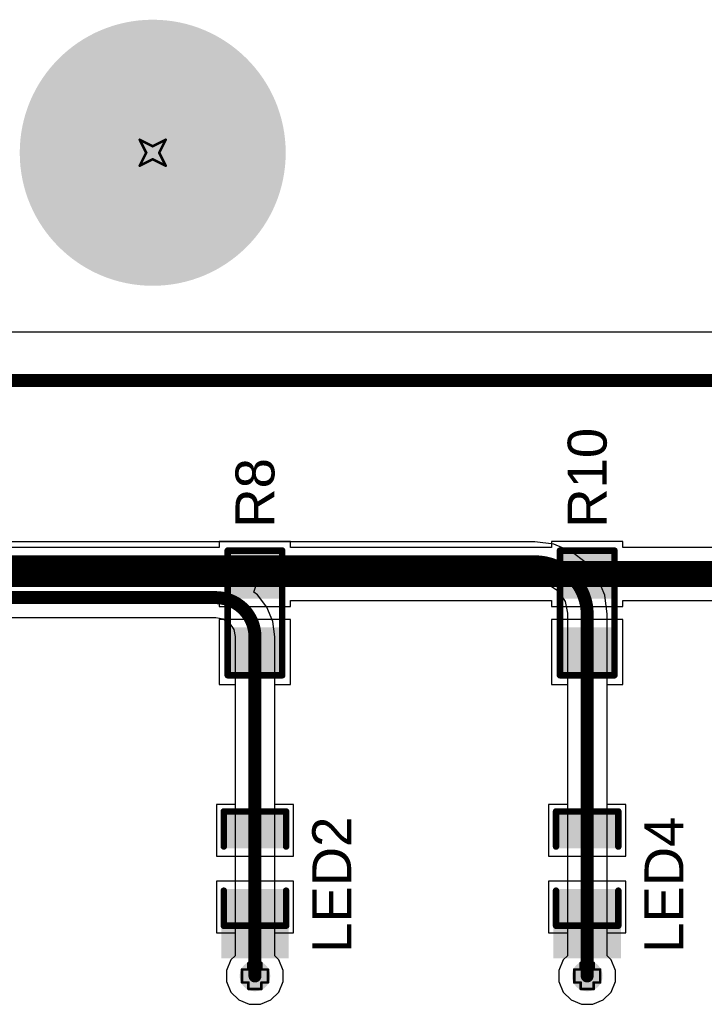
# Model space of a CAD drawing. Header units: inches. Extents: x -0.1 to 10.2, y 0 to 6.5.
# Tile 92 of 95: x 3.638 to 4.165, y 3.478 to 4.236. Entities that reach past the tile are written whole.
import ezdxf

# ---------------------------------------------------------------- set-up
doc = ezdxf.new("R2010")
doc.units = ezdxf.units.IN
doc.header["$MEASUREMENT"] = 0
for name, color, linetype in [('Bottom Layer', 5, 'Continuous'), ('Bottom Solder', 6, 'Continuous'), ('Drill Drawing', 1, 'Continuous'), ('Multi-Layer', 9, 'Continuous'), ('Pad Holes', 156, 'Continuous'), ('Top Layer', 1, 'Continuous'), ('Top Overlay', 2, 'Continuous'), ('Top Paste', 8, 'Continuous'), ('Top Solder', 216, 'Continuous'), ('Via Holes', 16, 'Continuous')]:
    doc.layers.add(name, color=color, linetype=linetype)
doc.styles.add('Arial', font='txt', dxfattribs={"height": 0.2})

# ---------------------------------------------------------------- blocks, each defined once
blk = doc.blocks.new('R___0603_37')
at = {"layer": 'Top Layer'}
for points in [[(-0.015, 0.0175), (-0.015, -0.0175), (-0.045, -0.0175), (-0.045, 0.0175)], [(0.045, 0.0175), (0.045, -0.0175), (0.015, -0.0175), (0.015, 0.0175)]]:
    blk.add_hatch(color=1, dxfattribs=at).paths.add_polyline_path(points)
at = {"layer": 'Top Paste'}
for points in [[(-0.015, 0.0175), (-0.015, -0.0175), (-0.045, -0.0175), (-0.045, 0.0175)], [(0.045, 0.0175), (0.045, -0.0175), (0.015, -0.0175), (0.015, 0.0175)]]:
    blk.add_hatch(color=8, dxfattribs=at).paths.add_polyline_path(points)
at = {"layer": 'Top Solder'}
for points in [[(-0.011, 0.0215), (-0.011, -0.0215), (-0.049, -0.0215), (-0.049, 0.0215)], [(0.049, 0.0215), (0.049, -0.0215), (0.011, -0.0215), (0.011, 0.0215)]]:
    blk.add_hatch(color=216, dxfattribs=at).paths.add_polyline_path(points)
at = {"layer": 'Top Overlay', "const_width": 0.005}
for points in [[(-0.048, 0.021), (-0.048, -0.021)], [(-0.048, 0.021), (0.048, 0.021)], [(0.048, 0.021), (0.048, -0.021)], [(-0.048, -0.021), (0.048, -0.021)]]:
    blk.add_lwpolyline(points, dxfattribs=at)
at = {"layer": 'Top Overlay', "const_width": 0.0025}
for points in [[(-0.04925, 0.021, 1), (-0.04675, 0.021, 1)], [(-0.04925, 0.021, 1), (-0.04675, 0.021, 1)], [(0.04675, 0.021, 1), (0.04925, 0.021, 1)], [(0.04675, 0.021, 1), (0.04925, 0.021, 1)], [(-0.04925, -0.021, 1), (-0.04675, -0.021, 1)], [(-0.04925, -0.021, 1), (-0.04675, -0.021, 1)], [(0.04675, -0.021, 1), (0.04925, -0.021, 1)], [(0.04675, -0.021, 1), (0.04925, -0.021, 1)]]:
    blk.add_lwpolyline(points, format="xyb", close=True, dxfattribs=at)
blk = doc.blocks.new('R___0603_39')
at = {"layer": 'Top Layer'}
for points in [[(-0.015, 0.0175), (-0.015, -0.0175), (-0.045, -0.0175), (-0.045, 0.0175)], [(0.045, 0.0175), (0.045, -0.0175), (0.015, -0.0175), (0.015, 0.0175)]]:
    blk.add_hatch(color=1, dxfattribs=at).paths.add_polyline_path(points)
at = {"layer": 'Top Paste'}
for points in [[(-0.015, 0.0175), (-0.015, -0.0175), (-0.045, -0.0175), (-0.045, 0.0175)], [(0.045, 0.0175), (0.045, -0.0175), (0.015, -0.0175), (0.015, 0.0175)]]:
    blk.add_hatch(color=8, dxfattribs=at).paths.add_polyline_path(points)
at = {"layer": 'Top Solder'}
for points in [[(-0.011, 0.0215), (-0.011, -0.0215), (-0.049, -0.0215), (-0.049, 0.0215)], [(0.049, 0.0215), (0.049, -0.0215), (0.011, -0.0215), (0.011, 0.0215)]]:
    blk.add_hatch(color=216, dxfattribs=at).paths.add_polyline_path(points)
at = {"layer": 'Top Overlay', "const_width": 0.005}
for points in [[(-0.048, 0.021), (-0.048, -0.021)], [(-0.048, 0.021), (0.048, 0.021)], [(0.048, 0.021), (0.048, -0.021)], [(-0.048, -0.021), (0.048, -0.021)]]:
    blk.add_lwpolyline(points, dxfattribs=at)
at = {"layer": 'Top Overlay', "const_width": 0.0025}
for points in [[(-0.04925, 0.021, 1), (-0.04675, 0.021, 1)], [(-0.04925, 0.021, 1), (-0.04675, 0.021, 1)], [(0.04675, 0.021, 1), (0.04925, 0.021, 1)], [(0.04675, 0.021, 1), (0.04925, 0.021, 1)], [(-0.04925, -0.021, 1), (-0.04675, -0.021, 1)], [(-0.04925, -0.021, 1), (-0.04675, -0.021, 1)], [(0.04675, -0.021, 1), (0.04925, -0.021, 1)], [(0.04675, -0.021, 1), (0.04925, -0.021, 1)]]:
    blk.add_lwpolyline(points, format="xyb", close=True, dxfattribs=at)
blk = doc.blocks.new('LED_0603_48')
at = {"layer": 'Top Layer'}
for points in [[(-0.03937, 0.01969), (-0.01969, 0.01969), (-0.01969, -0.01969), (-0.03937, -0.01969)], [(0.01969, 0.01969), (0.03937, 0.01969), (0.03937, -0.01969), (0.01969, -0.01969)]]:
    blk.add_hatch(color=1, dxfattribs=at).paths.add_polyline_path(points)
at = {"layer": 'Top Overlay'}
blk.add_hatch(color=2, dxfattribs=at).paths.add_polyline_path([(0.044, -0.02599), (0.069, -0.02599), (0.069, 0.02601), (0.044, 0.02601)])
at = {"layer": 'Top Paste'}
for points in [[(-0.03937, 0.01969), (-0.01969, 0.01969), (-0.01969, -0.01969), (-0.03937, -0.01969)], [(0.01969, 0.01969), (0.03937, 0.01969), (0.03937, -0.01969), (0.01969, -0.01969)]]:
    blk.add_hatch(color=8, dxfattribs=at).paths.add_polyline_path(points)
at = {"layer": 'Top Solder'}
for points in [[(-0.04337, 0.02369), (-0.01569, 0.02369), (-0.01569, -0.02369), (-0.04337, -0.02369)], [(0.01569, 0.02369), (0.04337, 0.02369), (0.04337, -0.02369), (0.01569, -0.02369)]]:
    blk.add_hatch(color=216, dxfattribs=at).paths.add_polyline_path(points)
at = {"layer": 'Top Overlay', "const_width": 0.005}
for points in [[(-0.044, -0.024), (-0.044, 0.024)], [(-0.017, 0.024), (-0.044, 0.024)], [(0.044, 0.024), (0.017, 0.024)], [(0.044, -0.024), (0.044, 0.024)], [(-0.044, -0.024), (-0.017, -0.024)], [(0.044, -0.024), (0.017, -0.024)]]:
    blk.add_lwpolyline(points, dxfattribs=at)
at = {"layer": 'Top Overlay', "const_width": 0.0025}
for points in [[(-0.04525, 0.024, 1), (-0.04275, 0.024, 1)], [(-0.04525, 0.024, 1), (-0.04275, 0.024, 1)], [(-0.01825, 0.024, 1), (-0.01575, 0.024, 1)], [(0.01575, 0.024, 1), (0.01825, 0.024, 1)], [(0.04275, 0.024, 1), (0.04525, 0.024, 1)], [(0.04275, 0.024, 1), (0.04525, 0.024, 1)], [(-0.04525, -0.024, 1), (-0.04275, -0.024, 1)], [(-0.04525, -0.024, 1), (-0.04275, -0.024, 1)], [(-0.01825, -0.024, 1), (-0.01575, -0.024, 1)], [(0.01575, -0.024, 1), (0.01825, -0.024, 1)], [(0.04275, -0.024, 1), (0.04525, -0.024, 1)], [(0.04275, -0.024, 1), (0.04525, -0.024, 1)]]:
    blk.add_lwpolyline(points, format="xyb", close=True, dxfattribs=at)
blk = doc.blocks.new('LED_0603_50')
at = {"layer": 'Top Layer'}
for points in [[(-0.03937, 0.01969), (-0.01969, 0.01969), (-0.01969, -0.01969), (-0.03937, -0.01969)], [(0.01969, 0.01969), (0.03937, 0.01969), (0.03937, -0.01969), (0.01969, -0.01969)]]:
    blk.add_hatch(color=1, dxfattribs=at).paths.add_polyline_path(points)
at = {"layer": 'Top Overlay'}
blk.add_hatch(color=2, dxfattribs=at).paths.add_polyline_path([(0.044, -0.026), (0.069, -0.026), (0.069, 0.026), (0.044, 0.026)])
at = {"layer": 'Top Paste'}
for points in [[(-0.03937, 0.01969), (-0.01969, 0.01969), (-0.01969, -0.01969), (-0.03937, -0.01969)], [(0.01969, 0.01969), (0.03937, 0.01969), (0.03937, -0.01969), (0.01969, -0.01969)]]:
    blk.add_hatch(color=8, dxfattribs=at).paths.add_polyline_path(points)
at = {"layer": 'Top Solder'}
for points in [[(-0.04337, 0.02369), (-0.01569, 0.02369), (-0.01569, -0.02369), (-0.04337, -0.02369)], [(0.01569, 0.02369), (0.04337, 0.02369), (0.04337, -0.02369), (0.01569, -0.02369)]]:
    blk.add_hatch(color=216, dxfattribs=at).paths.add_polyline_path(points)
at = {"layer": 'Top Overlay', "const_width": 0.005}
for points in [[(-0.044, -0.024), (-0.044, 0.024)], [(-0.017, 0.024), (-0.044, 0.024)], [(0.044, 0.024), (0.017, 0.024)], [(0.044, -0.024), (0.044, 0.024)], [(-0.044, -0.024), (-0.017, -0.024)], [(0.044, -0.024), (0.017, -0.024)]]:
    blk.add_lwpolyline(points, dxfattribs=at)
at = {"layer": 'Top Overlay', "const_width": 0.0025}
for points in [[(-0.04525, 0.024, 1), (-0.04275, 0.024, 1)], [(-0.04525, 0.024, 1), (-0.04275, 0.024, 1)], [(-0.01825, 0.024, 1), (-0.01575, 0.024, 1)], [(0.01575, 0.024, 1), (0.01825, 0.024, 1)], [(0.04275, 0.024, 1), (0.04525, 0.024, 1)], [(0.04275, 0.024, 1), (0.04525, 0.024, 1)], [(-0.04525, -0.024, 1), (-0.04275, -0.024, 1)], [(-0.04525, -0.024, 1), (-0.04275, -0.024, 1)], [(-0.01825, -0.024, 1), (-0.01575, -0.024, 1)], [(0.01575, -0.024, 1), (0.01825, -0.024, 1)], [(0.04275, -0.024, 1), (0.04525, -0.024, 1)], [(0.04275, -0.024, 1), (0.04525, -0.024, 1)]]:
    blk.add_lwpolyline(points, format="xyb", close=True, dxfattribs=at)

msp = doc.modelspace()

# ---------------------------------------------------------------- hatches: boundary and pattern name
at = {"layer": 'Bottom Layer'}
h = msp.add_hatch(color=5, dxfattribs=at)
edge = h.paths.add_edge_path()
edge.add_arc((3.74016, 4.13386), 0.09843, 0, 360)
h = msp.add_hatch(color=5, dxfattribs=at)
edge = h.paths.add_edge_path()
edge.add_arc((3.8189, 3.5), 0.01181, 0, 360)
h = msp.add_hatch(color=5, dxfattribs=at)
edge = h.paths.add_edge_path()
edge.add_arc((4.0748, 3.5), 0.01181, 0, 360)
at = {"layer": 'Bottom Solder'}
h = msp.add_hatch(color=6, dxfattribs=at)
edge = h.paths.add_edge_path()
edge.add_arc((3.74016, 4.13386), 0.10243, 0, 360)
at = {"layer": 'Multi-Layer'}
h = msp.add_hatch(color=9, dxfattribs=at)
edge = h.paths.add_edge_path()
edge.add_arc((3.74016, 4.13386), 0.09843, 0, 360)
at = {"layer": 'Pad Holes'}
h = msp.add_hatch(color=7, dxfattribs=at)
edge = h.paths.add_edge_path()
edge.add_arc((3.74016, 4.13386), 0.05906, 0, 360)
at = {"layer": 'Top Layer'}
h = msp.add_hatch(color=1, dxfattribs=at)
edge = h.paths.add_edge_path()
edge.add_arc((3.74016, 4.13386), 0.09843, 0, 360)
h = msp.add_hatch(color=1, dxfattribs=at)
edge = h.paths.add_edge_path()
edge.add_arc((3.8189, 3.5), 0.01181, 0, 360)
h = msp.add_hatch(color=1, dxfattribs=at)
edge = h.paths.add_edge_path()
edge.add_arc((4.0748, 3.5), 0.01181, 0, 360)
at = {"layer": 'Top Solder'}
h = msp.add_hatch(color=216, dxfattribs=at)
edge = h.paths.add_edge_path()
edge.add_arc((3.74016, 4.13386), 0.10243, 0, 360)
at = {"layer": 'Via Holes'}
h = msp.add_hatch(color=7, dxfattribs=at)
edge = h.paths.add_edge_path()
edge.add_arc((3.8189, 3.5), 0.00591, 0, 360)
h = msp.add_hatch(color=7, dxfattribs=at)
edge = h.paths.add_edge_path()
edge.add_arc((4.0748, 3.5), 0.00591, 0, 360)

# ---------------------------------------------------------------- linework, layer by layer
at = {"layer": 'Bottom Layer'}
for p, q in [((3.17393, 3.99606), (4.70912, 3.99606)), ((4.03458, 3.83419), (2.59922, 3.83419)), ((4.04899, 3.83248), (4.03458, 3.83437)), ((4.03458, 3.83437), (4.03458, 3.83419)), ((4.06243, 3.82691), (4.04899, 3.83248)), ((4.07396, 3.81806), (4.06243, 3.82691)), ((4.08282, 3.80652), (4.07396, 3.81806)), ((4.08838, 3.79309), (4.08282, 3.80652)), ((3.81798, 3.7956), (3.8207, 3.8036)), ((3.8207, 3.8036), (4.03458, 3.8036)), ((4.03458, 3.8036), (4.03528, 3.80374)), ((4.03528, 3.80374), (4.04423, 3.80196)), ((4.04423, 3.80196), (4.0524, 3.7965)), ((3.82091, 3.79335), (3.81798, 3.7956)), ((3.82817, 3.7839), (3.82091, 3.79335)), ((4.0524, 3.7965), (4.05787, 3.78832)), ((4.09028, 3.77867), (4.08838, 3.79309)), ((3.83273, 3.77288), (3.82817, 3.7839)), ((4.05787, 3.78832), (4.05965, 3.77937)), ((3.34798, 3.77604), (3.78862, 3.77604)), ((3.78862, 3.77604), (3.78883, 3.77609)), ((3.78883, 3.77609), (3.79439, 3.77498)), ((4.05965, 3.77937), (4.05951, 3.77867)), ((4.05951, 3.77867), (4.05951, 3.51555)), ((4.0901, 3.51555), (4.0901, 3.77867)), ((4.0901, 3.77867), (4.09028, 3.77867)), ((3.79439, 3.77498), (3.79927, 3.77172)), ((3.79927, 3.77172), (3.80254, 3.76683)), ((3.83429, 3.76106), (3.83273, 3.77288)), ((3.80254, 3.76683), (3.80364, 3.76127)), ((3.80364, 3.76127), (3.8036, 3.76106)), ((3.8036, 3.76106), (3.8036, 3.51555)), ((3.83419, 3.51555), (3.83419, 3.76106)), ((3.83419, 3.76106), (3.83429, 3.76106)), ((3.80041, 3.51235), (3.79709, 3.50434)), ((3.8036, 3.51555), (3.80041, 3.51235)), ((3.83739, 3.51235), (3.83419, 3.51555)), ((3.84071, 3.50434), (3.83739, 3.51235)), ((4.05631, 3.51235), (4.05299, 3.50434)), ((4.05951, 3.51555), (4.05631, 3.51235)), ((4.09329, 3.51235), (4.0901, 3.51555)), ((4.09661, 3.50434), (4.09329, 3.51235)), ((3.79709, 3.50434), (3.79709, 3.49566)), ((3.84071, 3.49566), (3.84071, 3.50434)), ((4.05299, 3.50434), (4.05299, 3.49566)), ((4.09661, 3.49566), (4.09661, 3.50434)), ((3.79709, 3.49566), (3.80041, 3.48765)), ((3.83739, 3.48765), (3.84071, 3.49566)), ((4.05299, 3.49566), (4.05631, 3.48765)), ((4.09329, 3.48765), (4.09661, 3.49566)), ((3.80041, 3.48765), (3.80654, 3.48151)), ((3.83125, 3.48151), (3.83739, 3.48765)), ((4.05631, 3.48765), (4.06245, 3.48151)), ((4.08716, 3.48151), (4.09329, 3.48765)), ((3.80654, 3.48151), (3.81456, 3.47819)), ((3.82324, 3.47819), (3.83125, 3.48151)), ((4.06245, 3.48151), (4.07046, 3.47819)), ((4.07914, 3.47819), (4.08716, 3.48151)), ((3.81456, 3.47819), (3.82324, 3.47819)), ((4.07046, 3.47819), (4.07914, 3.47819))]:
    msp.add_line(p, q, dxfattribs=at)
at = {"layer": 'Bottom Layer', "const_width": 0.01}
for points in [[(2.59922, 3.8189), (4.03458, 3.8189)], [(2.58641, 3.79134), (3.78862, 3.79134)], [(4.0748, 3.5), (4.0748, 3.77867)], [(3.8189, 3.5), (3.8189, 3.76106)]]:
    msp.add_lwpolyline(points, dxfattribs=at)
at = {"layer": 'Bottom Layer', "const_width": 0.005}
for points in [[(4.03208, 3.8189, 1), (4.03708, 3.8189, 1)], [(4.03208, 3.8189, 1), (4.03708, 3.8189, 1)], [(3.78612, 3.79134, 1), (3.79112, 3.79134, 1)], [(3.78612, 3.79134, 1), (3.79112, 3.79134, 1)], [(4.0723, 3.77867, 1), (4.0773, 3.77867, 1)], [(4.0723, 3.77867, 1), (4.0773, 3.77867, 1)], [(3.8164, 3.76106, 1), (3.8214, 3.76106, 1)], [(3.8164, 3.76106, 1), (3.8214, 3.76106, 1)], [(3.8164, 3.5, 1), (3.8214, 3.5, 1)], [(4.0723, 3.5, 1), (4.0773, 3.5, 1)]]:
    msp.add_lwpolyline(points, format="xyb", close=True, dxfattribs=at)
at = {"layer": 'Bottom Layer', "const_width": 0.01}
for points in [[(4.03458, 3.8189, -0.414214), (4.0748, 3.77867)], [(3.78862, 3.79134, -0.414214), (3.8189, 3.76106)]]:
    msp.add_lwpolyline(points, format="xyb", dxfattribs=at)
at = {"layer": 'Drill Drawing', "const_width": 0.002}
for points in [[(3.73016, 4.14386), (3.74016, 4.13886)], [(3.73016, 4.14386), (3.73516, 4.13386)], [(3.74016, 4.13886), (3.75016, 4.14386)], [(3.74516, 4.13386), (3.75016, 4.14386)], [(3.73016, 4.12386), (3.73516, 4.13386)], [(3.74516, 4.13386), (3.75016, 4.12386)], [(3.73016, 4.12386), (3.74016, 4.12886)], [(3.74016, 4.12886), (3.75016, 4.12386)], [(3.8139, 3.505), (3.8139, 3.51)], [(3.8139, 3.51), (3.8239, 3.51)], [(3.8239, 3.505), (3.8239, 3.51)], [(4.0698, 3.505), (4.0698, 3.51)], [(4.0698, 3.51), (4.0798, 3.51)], [(4.0798, 3.505), (4.0798, 3.51)], [(3.8089, 3.495), (3.8089, 3.505)], [(3.8089, 3.505), (3.8139, 3.505)], [(3.8239, 3.505), (3.8289, 3.505)], [(3.8289, 3.495), (3.8289, 3.505)], [(4.0648, 3.495), (4.0648, 3.505)], [(4.0648, 3.505), (4.0698, 3.505)], [(4.0798, 3.505), (4.0848, 3.505)], [(4.0848, 3.495), (4.0848, 3.505)], [(3.8089, 3.495), (3.8139, 3.495)], [(3.8139, 3.49), (3.8139, 3.495)], [(3.8239, 3.495), (3.8289, 3.495)], [(3.8239, 3.49), (3.8239, 3.495)], [(4.0648, 3.495), (4.0698, 3.495)], [(4.0698, 3.49), (4.0698, 3.495)], [(4.0798, 3.495), (4.0848, 3.495)], [(4.0798, 3.49), (4.0798, 3.495)], [(3.8139, 3.49), (3.8239, 3.49)], [(4.0698, 3.49), (4.0798, 3.49)]]:
    msp.add_lwpolyline(points, dxfattribs=at)
at = {"layer": 'Drill Drawing', "const_width": 0.001}
for points in [[(3.72966, 4.14386, 1), (3.73066, 4.14386, 1)], [(3.72966, 4.14386, 1), (3.73066, 4.14386, 1)], [(3.73966, 4.13886, 1), (3.74066, 4.13886, 1)], [(3.73966, 4.13886, 1), (3.74066, 4.13886, 1)], [(3.74966, 4.14386, 1), (3.75066, 4.14386, 1)], [(3.74966, 4.14386, 1), (3.75066, 4.14386, 1)], [(3.73466, 4.13386, 1), (3.73566, 4.13386, 1)], [(3.73466, 4.13386, 1), (3.73566, 4.13386, 1)], [(3.74466, 4.13386, 1), (3.74566, 4.13386, 1)], [(3.74466, 4.13386, 1), (3.74566, 4.13386, 1)], [(3.72966, 4.12386, 1), (3.73066, 4.12386, 1)], [(3.72966, 4.12386, 1), (3.73066, 4.12386, 1)], [(3.73966, 4.12886, 1), (3.74066, 4.12886, 1)], [(3.73966, 4.12886, 1), (3.74066, 4.12886, 1)], [(3.74966, 4.12386, 1), (3.75066, 4.12386, 1)], [(3.74966, 4.12386, 1), (3.75066, 4.12386, 1)], [(3.8134, 3.51, 1), (3.8144, 3.51, 1)], [(3.8134, 3.51, 1), (3.8144, 3.51, 1)], [(3.8234, 3.51, 1), (3.8244, 3.51, 1)], [(3.8234, 3.51, 1), (3.8244, 3.51, 1)], [(4.0693, 3.51, 1), (4.0703, 3.51, 1)], [(4.0693, 3.51, 1), (4.0703, 3.51, 1)], [(4.0793, 3.51, 1), (4.0803, 3.51, 1)], [(4.0793, 3.51, 1), (4.0803, 3.51, 1)], [(3.8084, 3.505, 1), (3.8094, 3.505, 1)], [(3.8084, 3.505, 1), (3.8094, 3.505, 1)], [(3.8134, 3.505, 1), (3.8144, 3.505, 1)], [(3.8134, 3.505, 1), (3.8144, 3.505, 1)], [(3.8234, 3.505, 1), (3.8244, 3.505, 1)], [(3.8234, 3.505, 1), (3.8244, 3.505, 1)], [(3.8284, 3.505, 1), (3.8294, 3.505, 1)], [(3.8284, 3.505, 1), (3.8294, 3.505, 1)], [(4.0643, 3.505, 1), (4.0653, 3.505, 1)], [(4.0643, 3.505, 1), (4.0653, 3.505, 1)], [(4.0693, 3.505, 1), (4.0703, 3.505, 1)], [(4.0693, 3.505, 1), (4.0703, 3.505, 1)], [(4.0793, 3.505, 1), (4.0803, 3.505, 1)], [(4.0793, 3.505, 1), (4.0803, 3.505, 1)], [(4.0843, 3.505, 1), (4.0853, 3.505, 1)], [(4.0843, 3.505, 1), (4.0853, 3.505, 1)], [(3.8084, 3.495, 1), (3.8094, 3.495, 1)], [(3.8084, 3.495, 1), (3.8094, 3.495, 1)], [(3.8134, 3.495, 1), (3.8144, 3.495, 1)], [(3.8134, 3.495, 1), (3.8144, 3.495, 1)], [(3.8234, 3.495, 1), (3.8244, 3.495, 1)], [(3.8234, 3.495, 1), (3.8244, 3.495, 1)], [(3.8284, 3.495, 1), (3.8294, 3.495, 1)], [(3.8284, 3.495, 1), (3.8294, 3.495, 1)], [(4.0643, 3.495, 1), (4.0653, 3.495, 1)], [(4.0643, 3.495, 1), (4.0653, 3.495, 1)], [(4.0693, 3.495, 1), (4.0703, 3.495, 1)], [(4.0693, 3.495, 1), (4.0703, 3.495, 1)], [(4.0793, 3.495, 1), (4.0803, 3.495, 1)], [(4.0793, 3.495, 1), (4.0803, 3.495, 1)], [(4.0843, 3.495, 1), (4.0853, 3.495, 1)], [(4.0843, 3.495, 1), (4.0853, 3.495, 1)], [(3.8134, 3.49, 1), (3.8144, 3.49, 1)], [(3.8134, 3.49, 1), (3.8144, 3.49, 1)], [(3.8234, 3.49, 1), (3.8244, 3.49, 1)], [(3.8234, 3.49, 1), (3.8244, 3.49, 1)], [(4.0693, 3.49, 1), (4.0703, 3.49, 1)], [(4.0693, 3.49, 1), (4.0703, 3.49, 1)], [(4.0793, 3.49, 1), (4.0803, 3.49, 1)], [(4.0793, 3.49, 1), (4.0803, 3.49, 1)]]:
    msp.add_lwpolyline(points, format="xyb", close=True, dxfattribs=at)
at = {"layer": 'Top Layer'}
for p, q in [((3.17393, 3.99606), (4.70912, 3.99606)), ((3.7914, 3.82992), (3.59049, 3.82992)), ((3.8464, 3.83453), (3.7914, 3.83453)), ((3.7914, 3.83453), (3.7914, 3.82992)), ((3.8464, 3.82992), (3.8464, 3.83453)), ((4.0473, 3.82992), (3.8464, 3.82992)), ((4.1023, 3.83453), (4.0473, 3.83453)), ((4.0473, 3.83453), (4.0473, 3.82992)), ((4.1023, 3.82992), (4.1023, 3.83453)), ((4.31919, 3.82992), (4.1023, 3.82992)), ((3.59049, 3.78914), (3.7914, 3.78914)), ((3.7914, 3.78914), (3.7914, 3.78453)), ((3.7914, 3.78453), (3.8464, 3.78453)), ((3.8464, 3.78453), (3.8464, 3.78914)), ((3.8464, 3.78914), (4.0473, 3.78914)), ((4.0473, 3.78914), (4.0473, 3.78453)), ((4.0473, 3.78453), (4.1023, 3.78453)), ((4.1023, 3.78453), (4.1023, 3.78914)), ((4.1023, 3.78914), (4.31919, 3.78914)), ((3.8464, 3.77453), (3.7914, 3.77453)), ((3.7914, 3.77453), (3.7914, 3.72453)), ((3.8464, 3.72453), (3.8464, 3.77453)), ((4.1023, 3.77453), (4.0473, 3.77453)), ((4.0473, 3.77453), (4.0473, 3.72453)), ((4.1023, 3.72453), (4.1023, 3.77453)), ((3.7914, 3.72453), (3.8036, 3.72453)), ((3.8036, 3.72453), (3.8036, 3.63205)), ((3.83419, 3.63205), (3.83419, 3.72453)), ((3.83419, 3.72453), (3.8464, 3.72453)), ((4.0473, 3.72453), (4.05951, 3.72453)), ((4.05951, 3.72453), (4.05951, 3.63205)), ((4.0901, 3.63205), (4.0901, 3.72453)), ((4.0901, 3.72453), (4.1023, 3.72453)), ((3.8036, 3.63205), (3.78921, 3.63205)), ((3.78921, 3.63205), (3.78921, 3.59236)), ((3.84858, 3.63205), (3.83419, 3.63205)), ((3.84858, 3.59236), (3.84858, 3.63205)), ((4.05951, 3.63205), (4.04512, 3.63205)), ((4.04512, 3.63205), (4.04512, 3.59236)), ((4.10449, 3.63205), (4.0901, 3.63205)), ((4.10449, 3.59236), (4.10449, 3.63205)), ((3.78921, 3.59236), (3.84858, 3.59236)), ((4.04512, 3.59236), (4.10449, 3.59236)), ((3.84858, 3.57299), (3.78921, 3.57299)), ((3.78921, 3.57299), (3.78921, 3.53331)), ((3.84858, 3.53331), (3.84858, 3.57299)), ((4.10449, 3.57299), (4.04512, 3.57299)), ((4.04512, 3.57299), (4.04512, 3.53331)), ((4.10449, 3.53331), (4.10449, 3.57299)), ((3.78921, 3.53331), (3.8036, 3.53331)), ((3.8036, 3.53331), (3.8036, 3.51555)), ((3.83419, 3.51555), (3.83419, 3.53331)), ((3.83419, 3.53331), (3.84858, 3.53331)), ((4.04512, 3.53331), (4.05951, 3.53331)), ((4.05951, 3.53331), (4.05951, 3.51555)), ((4.0901, 3.51555), (4.0901, 3.53331)), ((4.0901, 3.53331), (4.10449, 3.53331)), ((3.80041, 3.51235), (3.79709, 3.50434)), ((3.8036, 3.51555), (3.80041, 3.51235)), ((3.83739, 3.51235), (3.83419, 3.51555)), ((3.84071, 3.50434), (3.83739, 3.51235)), ((4.05631, 3.51235), (4.05299, 3.50434)), ((4.05951, 3.51555), (4.05631, 3.51235)), ((4.09329, 3.51235), (4.0901, 3.51555)), ((4.09661, 3.50434), (4.09329, 3.51235)), ((3.79709, 3.50434), (3.79709, 3.49566)), ((3.84071, 3.49566), (3.84071, 3.50434)), ((4.05299, 3.50434), (4.05299, 3.49566)), ((4.09661, 3.49566), (4.09661, 3.50434)), ((3.79709, 3.49566), (3.80041, 3.48765)), ((3.83739, 3.48765), (3.84071, 3.49566)), ((4.05299, 3.49566), (4.05631, 3.48765)), ((4.09329, 3.48765), (4.09661, 3.49566)), ((3.80041, 3.48765), (3.80654, 3.48151)), ((3.83125, 3.48151), (3.83739, 3.48765)), ((4.05631, 3.48765), (4.06245, 3.48151)), ((4.08716, 3.48151), (4.09329, 3.48765)), ((3.80654, 3.48151), (3.81456, 3.47819)), ((3.82324, 3.47819), (3.83125, 3.48151)), ((4.06245, 3.48151), (4.07046, 3.47819)), ((4.07914, 3.47819), (4.08716, 3.48151)), ((3.81456, 3.47819), (3.82324, 3.47819)), ((4.07046, 3.47819), (4.07914, 3.47819))]:
    msp.add_line(p, q, dxfattribs=at)
for points, const_width in [([(3.56299, 3.80953), (3.8189, 3.80953)], 0.02), ([(3.8189, 3.80953), (4.0748, 3.80953)], 0.02), ([(4.0748, 3.80953), (4.31919, 3.80953)], 0.02), ([(3.8189, 3.6122), (3.8189, 3.74953)], 0.01), ([(4.0748, 3.61811), (4.0748, 3.75197)], 0.01), ([(3.8189, 3.5), (3.8189, 3.54724)], 0.01), ([(4.0748, 3.5), (4.0748, 3.54724)], 0.01)]:
    msp.add_lwpolyline(points, dxfattribs=dict(at, const_width=const_width))
for points, const_width in [([(3.8139, 3.80953, 1), (3.8239, 3.80953, 1)], 0.01), ([(3.8139, 3.80953, 1), (3.8239, 3.80953, 1)], 0.01), ([(4.0698, 3.80953, 1), (4.0798, 3.80953, 1)], 0.01), ([(4.0698, 3.80953, 1), (4.0798, 3.80953, 1)], 0.01), ([(3.8164, 3.74953, 1), (3.8214, 3.74953, 1)], 0.005), ([(4.0723, 3.75197, 1), (4.0773, 3.75197, 1)], 0.005), ([(3.8164, 3.6122, 1), (3.8214, 3.6122, 1)], 0.005), ([(4.0723, 3.61811, 1), (4.0773, 3.61811, 1)], 0.005), ([(3.8164, 3.54724, 1), (3.8214, 3.54724, 1)], 0.005), ([(4.0723, 3.54724, 1), (4.0773, 3.54724, 1)], 0.005), ([(3.8164, 3.5, 1), (3.8214, 3.5, 1)], 0.005), ([(4.0723, 3.5, 1), (4.0773, 3.5, 1)], 0.005)]:
    msp.add_lwpolyline(points, format="xyb", close=True, dxfattribs=dict(at, const_width=const_width))
at = {"layer": 'Top Overlay', "const_width": 0.01}
msp.add_lwpolyline([(3.1673, 3.9586), (4.60329, 3.9586)], dxfattribs=at)

# ---------------------------------------------------------------- block references
for name, p, rotation in [('R___0603_39', (3.8189, 3.77953), 90), ('R___0603_37', (4.0748, 3.77953), 90), ('LED_0603_50', (3.8189, 3.58268), 270), ('LED_0603_48', (4.0748, 3.58268), 270)]:
    msp.add_blockref(name, p, dxfattribs=dict(rotation=rotation))

# ---------------------------------------------------------------- texts
at = {"layer": 'Top Overlay', "style": 'Arial'}
for s, p in [('R10', (4.0898, 3.84517)), ('R8', (3.8339, 3.84517)), ('LED2', (3.89304, 3.51786)), ('LED4', (4.14894, 3.51786))]:
    msp.add_text(s, height=0.03, rotation=90, dxfattribs=at).set_placement(p)

doc.saveas('drawing.dxf')
